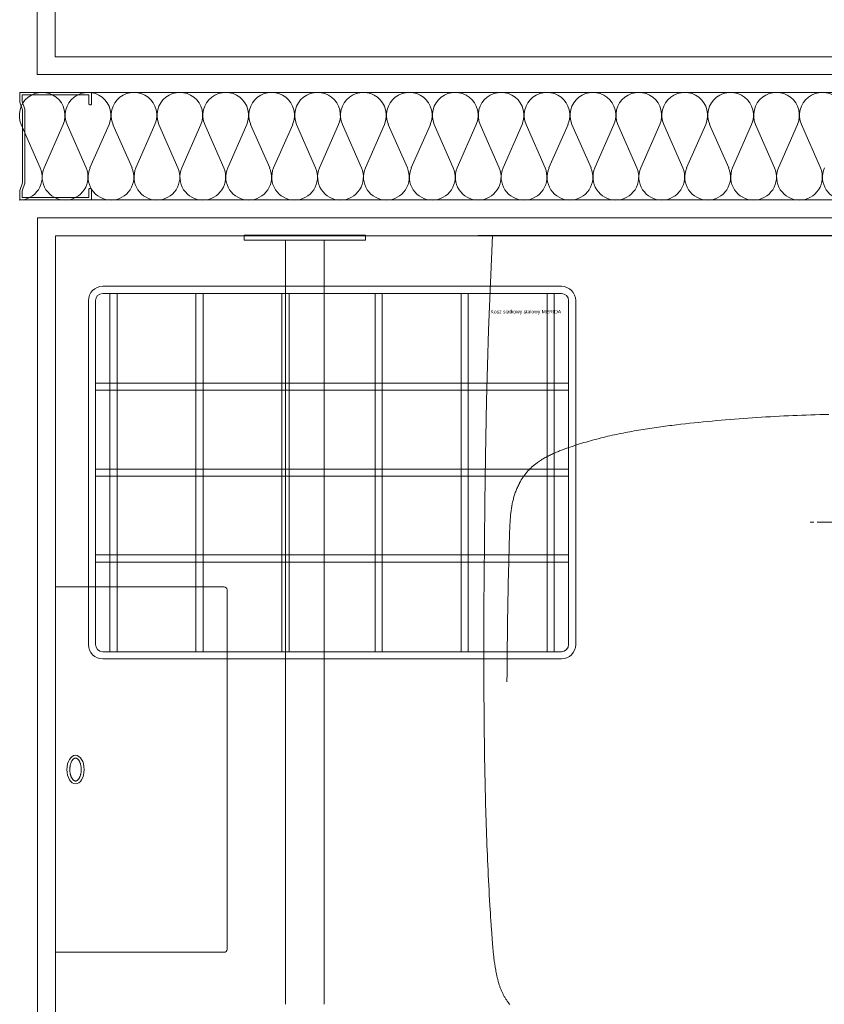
# Model space of a CAD drawing. Header units: millimetres. Extents: x 2016045 to 2079203, y -1576958 to -1542749.
# Tile 36 of 109: x 2031727 to 2032288, y -1557482 to -1556795. Entities that reach past the tile are written whole.
import ezdxf

# ---------------------------------------------------------------- set-up
doc = ezdxf.new("R2010")
doc.units = ezdxf.units.MM
doc.header["$MEASUREMENT"] = 0
doc.linetypes.add('CENTER', pattern=[20, 12.5, -2.5, 2.5, -2.5])
for name, color, linetype, lineweight in [('Budowlane - Sciany Wew_Nr_pióra__251', 94, 'Continuous', 20), ('Konstrukcja - scian dzialowych_Nr_pióra__7', 7, 'Continuous', 13), ('Wymiarowanie_Nr_pióra__1', 7, 'Continuous', 0), ('Wyposazenie Wew - Urzadzenia Sanitarne_Nr_pióra__6', 8, 'Continuous', 0), ('Ściany_Nr_pióra__51', 5, 'Continuous', 13)]:
    doc.layers.add(name, color=color, linetype=linetype, lineweight=lineweight)
for name, color, linetype, lineweight, true_color in [('Linie PT_Nr_pióra__13', 7, 'Continuous', 5, 0xb6b6b6), ('Wymiarowanie_Nr_pióra__3', 7, 'Continuous', 35, 0x008200), ('Wyposazenie Wew - Meble 3D_Nr_pióra__12', 7, 'Continuous', 5, 0x9f9f9f), ('Wyposazenie Wew - Urzadzenia Sanitarne_Nr_pióra__12', 7, 'Continuous', 5, 0x9f9f9f)]:
    doc.layers.add(name, color=color, linetype=linetype, lineweight=lineweight, true_color=true_color)
doc.layers.add('Wymiarowanie', color=7, linetype='Continuous')
doc.styles.add('GENERATED_STYLE_1', font='arial.ttf')
doc.dimstyles.new('GENERATED_STYLE__3', dxfattribs={"dimtxt": 125, "dimasz": 114, "dimexe": 0.18, "dimexo": 0, "dimgap": 0.09, "dimtad": 1, "dimdec": 0, "dimlfac": 0.1, "dimzin": 0, "dimdsep": 46, "dimtxsty": 'GENERATED_STYLE_1', "dimblk": 'ARROWHEAD_2', "dimblk1": 'ARROWHEAD_2', "dimblk2": 'ARROWHEAD_2', "dimcen": 0.09, "dimclrd": 7, "dimclre": 7, "dimclrt": 7, "dimadec": 4, "dimazin": 0, "dimtfac": 1, "dimtdec": 4, "dimtmove": 0, "dimatfit": 3, "dimfxl": 0, "dimtolj": 1, "dimtzin": 0, "dimarcsym": 0})

# ---------------------------------------------------------------- blocks, each defined once
blk = doc.blocks.new('Izolacja cieplna 18_17')
at = {"layer": 'Linie PT_Nr_pióra__13', "linetype": 'Continuous'}
for p, q in [((3731.62, 22.35), (3744.94, 52.65)), ((3747.63, 52.65), (3760.95, 22.35)), ((3763.64, 22.35), (3776.96, 52.65)), ((3779.65, 52.65), (3792.97, 22.35)), ((3795.66, 22.35), (3808.98, 52.65)), ((3811.67, 52.65), (3824.99, 22.35)), ((3827.67, 22.35), (3840.99, 52.65)), ((3843.68, 52.65), (3857, 22.35)), ((3859.69, 22.35), (3873.01, 52.65)), ((3875.7, 52.65), (3889.02, 22.35)), ((3891.71, 22.35), (3905.03, 52.65)), ((3907.72, 52.65), (3921.04, 22.35)), ((3923.73, 22.35), (3937.05, 52.65)), ((3939.74, 52.65), (3953.06, 22.35)), ((3955.75, 22.35), (3969.07, 52.65)), ((3971.76, 52.65), (3985.08, 22.35)), ((3987.77, 22.35), (4001.09, 52.65)), ((4003.78, 52.65), (4017.1, 22.35)), ((4019.79, 22.35), (4033.11, 52.65)), ((4035.8, 52.65), (4049.12, 22.35)), ((4051.81, 22.35), (4065.13, 52.65)), ((4067.82, 52.65), (4081.14, 22.35)), ((4083.83, 22.35), (4097.15, 52.65)), ((4099.84, 52.65), (4113.16, 22.35)), ((4115.85, 22.35), (4129.17, 52.65)), ((4131.86, 52.65), (4145.18, 22.35)), ((4147.87, 22.35), (4161.19, 52.65)), ((4163.88, 52.65), (4177.2, 22.35)), ((4179.89, 22.35), (4193.21, 52.65)), ((4195.9, 52.65), (4209.22, 22.35)), ((4211.91, 22.35), (4225.23, 52.65)), ((4227.92, 52.65), (4241.24, 22.35)), ((4243.93, 22.35), (4257.25, 52.65)), ((4259.94, 52.65), (4273.26, 22.35)), ((4275.95, 22.35), (4289.27, 52.65))]:
    blk.add_line(p, q, dxfattribs=at)
for centre, start_param, end_param in [((3730.27, 59.05), 4.299595, 8.266775), ((3762.29, 59.05), 4.299595, 8.266775), ((3794.31, 59.05), 4.299595, 8.266775), ((3826.33, 59.05), 4.299595, 8.266775), ((3858.35, 59.05), 4.299595, 8.266775), ((3890.37, 59.05), 4.299595, 8.266775), ((3922.39, 59.05), 4.299595, 8.266775), ((3954.41, 59.05), 4.299595, 8.266775), ((3986.43, 59.05), 4.299595, 8.266775), ((4018.45, 59.05), 4.299595, 8.266775), ((4050.47, 59.05), 4.299595, 8.266775), ((4082.49, 59.05), 4.299595, 8.266775), ((4114.51, 59.05), 4.299595, 8.266775), ((4146.53, 59.05), 4.299595, 8.266775), ((4178.54, 59.05), 4.299595, 8.266775), ((4210.56, 59.05), 4.299595, 8.266775), ((4242.58, 59.05), 4.299595, 8.266775), ((4274.6, 59.05), 4.299595, 8.266775), ((3714.26, 15.95), 3.141593, 5.125182), ((3746.28, 15.95), 1.158003, 3.141593), ((3746.28, 15.95), 3.141593, 5.125182), ((3778.3, 15.95), 1.158003, 3.141593), ((3778.3, 15.95), 3.141593, 5.125182), ((3810.32, 15.95), 1.158003, 3.141593), ((3810.32, 15.95), 3.141593, 5.125182), ((3842.34, 15.95), 1.158003, 3.141593), ((3842.34, 15.95), 3.141593, 5.125182), ((3874.36, 15.95), 1.158003, 3.141593), ((3874.36, 15.95), 3.141593, 5.125182), ((3906.38, 15.95), 1.158003, 3.141593), ((3906.38, 15.95), 3.141593, 5.125182), ((3938.4, 15.95), 1.158003, 3.141593), ((3938.4, 15.95), 3.141593, 5.125182), ((3970.42, 15.95), 1.158003, 3.141593), ((3970.42, 15.95), 3.141593, 5.125182), ((4002.44, 15.95), 1.158003, 3.141593), ((4002.44, 15.95), 3.141593, 5.125182), ((4034.46, 15.95), 1.158003, 3.141593), ((4034.46, 15.95), 3.141593, 5.125182), ((4066.48, 15.95), 1.158003, 3.141593), ((4066.48, 15.95), 3.141593, 5.125182), ((4098.5, 15.95), 1.158003, 3.141593), ((4098.5, 15.95), 3.141593, 5.125182), ((4130.51, 15.95), 1.158003, 3.141593), ((4130.52, 15.95), 3.141593, 5.125182), ((4162.53, 15.95), 1.158003, 3.141593), ((4162.54, 15.95), 3.141593, 5.125182), ((4194.55, 15.95), 1.158003, 3.141593), ((4194.55, 15.95), 3.141593, 5.125182), ((4226.57, 15.95), 1.158003, 3.141593), ((4226.57, 15.95), 3.141593, 5.125182), ((4258.59, 15.95), 1.158003, 3.141593), ((4258.59, 15.95), 3.141593, 5.125182), ((4290.61, 15.95), 1.158003, 3.141593)]:
    blk.add_ellipse(centre, major_axis=(0, 16.01), ratio=0.996322, start_param=start_param, end_param=end_param, dxfattribs=at)
blk = doc.blocks.new('*D126', base_point=(1682719.62, -1237567.41))
at = {"layer": 'Wymiarowanie_Nr_pióra__1', "linetype": 'Continuous'}
for p, q in [((2044173.52, -1556060.94), (2043948.52, -1556060.94)), ((2044061.02, -1559800.94), (2044061.02, -1556060.94)), ((2044173.52, -1559800.94), (2043948.52, -1559800.94))]:
    blk.add_line(p, q, dxfattribs=at)
at = {"layer": 'Wymiarowanie_Nr_pióra__3', "linetype": 'Continuous'}
for p, q in [((2043986.02, -1556017.64), (2044136.02, -1556104.24)), ((2043986.02, -1559757.64), (2044136.02, -1559844.24))]:
    blk.add_line(p, q, dxfattribs=at)
at = {"layer": 'Wymiarowanie_Nr_pióra__1', "insert": (2044036.02, -1558073.23), "char_height": 125, "attachment_point": 7, "rotation": 90, "style": 'GENERATED_STYLE_1'}
blk.add_mtext('\\A1;{\\fArial|b0|i0|c238|p38;374}', dxfattribs=at)
blk = doc.blocks.new('ARROWHEAD_2')
at = {"color": 0, "linetype": 'Continuous', "lineweight": 0}
for p, q in [((-0.3781, -0.655), (0.3781, 0.655)), ((0, 0), (-1, 0))]:
    blk.add_line(p, q, dxfattribs=at)
blk = doc.blocks.new('*D143', base_point=(1682719.62, -1237567.41))
at = {"layer": 'Wymiarowanie_Nr_pióra__1', "linetype": 'Continuous'}
for p, q in [((2021278.91, -1556060.94), (2021053.91, -1556060.94)), ((2021166.41, -1559800.94), (2021166.41, -1556060.94)), ((2021278.91, -1559800.94), (2021053.91, -1559800.94))]:
    blk.add_line(p, q, dxfattribs=at)
at = {"layer": 'Wymiarowanie_Nr_pióra__3', "linetype": 'Continuous'}
for p, q in [((2021091.41, -1556017.64), (2021241.41, -1556104.24)), ((2021091.41, -1559757.64), (2021241.41, -1559844.24))]:
    blk.add_line(p, q, dxfattribs=at)
at = {"layer": 'Wymiarowanie_Nr_pióra__1', "insert": (2021141.41, -1558073.23), "char_height": 125, "attachment_point": 7, "rotation": 90, "style": 'GENERATED_STYLE_1'}
blk.add_mtext('\\A1;{\\fArial|b0|i0|c238|p38;374}', dxfattribs=at)

msp = doc.modelspace()

# ---------------------------------------------------------------- linework, layer by layer
at = {"layer": 'Budowlane - Sciany Wew_Nr_pióra__251', "linetype": 'Continuous'}
for p, q in [((2031738.87, -1553908.44), (2031738.87, -1556833.42)), ((2035953.89, -1556833.42), (2031738.87, -1556833.42)), ((2035966.39, -1556845.92), (2031726.72, -1556845.92)), ((2031726.72, -1556920.92), (2033976.4, -1556920.91)), ((2031739.22, -1556933.42), (2033963.9, -1556933.41)), ((2031739.22, -1556933.42), (2031739.22, -1559108.41))]:
    msp.add_line(p, q, dxfattribs=at)
at = {"layer": 'Konstrukcja - scian dzialowych_Nr_pióra__7', "linetype": 'Continuous'}
for p, q in [((2031726.74, -1556852.59), (2031726.74, -1556845.92)), ((2031726.74, -1556845.92), (2031776.74, -1556845.92)), ((2031775.08, -1556847.59), (2031728.41, -1556847.59)), ((2031728.41, -1556847.59), (2031728.41, -1556852.29)), ((2031775.08, -1556853.42), (2031775.08, -1556847.59)), ((2031776.74, -1556845.92), (2031776.74, -1556853.42)), ((2031728.74, -1556857.92), (2031726.74, -1556852.59)), ((2031728.41, -1556852.29), (2031730.41, -1556857.62)), ((2031728.74, -1556908.92), (2031728.74, -1556857.92)), ((2031730.41, -1556857.62), (2031730.41, -1556909.22)), ((2031775.07, -1556854.12), (2031775.08, -1556853.42)), ((2031775.56, -1556854.62), (2031775.07, -1556854.12)), ((2031776.26, -1556854.62), (2031775.56, -1556854.62)), ((2031776.75, -1556854.12), (2031776.26, -1556854.62)), ((2031776.74, -1556853.42), (2031776.75, -1556854.12)), ((2031726.74, -1556914.25), (2031728.74, -1556908.92)), ((2031730.41, -1556909.22), (2031728.41, -1556914.56)), ((2031775.08, -1556913.42), (2031775.54, -1556912.84)), ((2031775.08, -1556919.25), (2031775.08, -1556913.42)), ((2031775.54, -1556912.84), (2031776.28, -1556912.84)), ((2031776.28, -1556912.84), (2031776.74, -1556913.42)), ((2031776.74, -1556913.42), (2031776.74, -1556920.92)), ((2031726.74, -1556920.92), (2031726.74, -1556914.25)), ((2031728.41, -1556914.56), (2031728.41, -1556919.25)), ((2031728.41, -1556919.25), (2031775.08, -1556919.25)), ((2031776.74, -1556920.92), (2031726.74, -1556920.92))]:
    msp.add_line(p, q, dxfattribs=at)
at = {"layer": 'Wyposazenie Wew - Meble 3D_Nr_pióra__12', "linetype": 'Continuous'}
for p, q in [((2031883.43, -1556945.59), (2031967.94, -1556945.59)), ((2031883.43, -1556948.97), (2031883.43, -1556945.59)), ((2031967.94, -1556948.97), (2031967.94, -1556945.59)), ((2031883.43, -1556948.97), (2031967.94, -1556948.97)), ((2031912.16, -1556948.97), (2031912.16, -1557482.24)), ((2031939.2, -1556948.97), (2031939.2, -1557482.24))]:
    msp.add_line(p, q, dxfattribs=at)
at = {"layer": 'Wyposazenie Wew - Urzadzenia Sanitarne_Nr_pióra__12', "linetype": 'Continuous'}
for p, q in [((2032056.69, -1556945.8), (2032053.83, -1557011.87)), ((2032104.65, -1556981.17), (2031784.65, -1556981.17)), ((2032104.65, -1556986.17), (2031784.65, -1556986.17)), ((2031789.65, -1557236.17), (2031789.65, -1556986.17)), ((2031794.65, -1556986.17), (2031794.65, -1557236.17)), ((2031849.65, -1557236.17), (2031849.65, -1556986.17)), ((2031854.65, -1556986.17), (2031854.65, -1557236.17)), ((2031909.65, -1557236.17), (2031909.65, -1556986.17)), ((2031914.65, -1556986.17), (2031914.65, -1557236.17)), ((2031974.65, -1556986.17), (2031974.65, -1557236.17)), ((2031979.65, -1557236.17), (2031979.65, -1556986.17)), ((2032034.65, -1556986.17), (2032034.65, -1557236.17)), ((2032039.65, -1557236.17), (2032039.65, -1556986.17)), ((2032094.65, -1556986.17), (2032094.65, -1557236.17)), ((2032099.65, -1557236.17), (2032099.65, -1556986.17)), ((2031774.65, -1557231.17), (2031774.65, -1556991.17)), ((2031779.65, -1556991.17), (2031779.65, -1557231.17)), ((2032109.65, -1557231.17), (2032109.65, -1556991.17)), ((2032114.65, -1557231.17), (2032114.65, -1556991.17)), ((2032053.83, -1557011.87), (2032052.4, -1557061.09)), ((2032109.65, -1557048.67), (2031779.65, -1557048.67)), ((2031779.65, -1557053.67), (2032109.65, -1557053.67)), ((2032052.4, -1557061.09), (2032051.63, -1557100.03)), ((2032266.1, -1557071.38), (2032262.97, -1557071.52)), ((2032269.23, -1557071.25), (2032266.1, -1557071.38)), ((2032272.36, -1557071.13), (2032269.23, -1557071.25)), ((2032275.5, -1557071.01), (2032272.36, -1557071.13)), ((2032278.63, -1557070.91), (2032275.5, -1557071.01)), ((2032281.76, -1557070.81), (2032278.63, -1557070.91)), ((2032284.89, -1557070.71), (2032281.76, -1557070.81)), ((2032288.03, -1557070.63), (2032284.89, -1557070.71)), ((2032291.16, -1557070.55), (2032288.03, -1557070.63)), ((2032181.78, -1557078.21), (2032180.23, -1557078.41)), ((2032184.9, -1557077.83), (2032181.78, -1557078.21)), ((2032188.01, -1557077.47), (2032184.9, -1557077.83)), ((2032191.12, -1557077.11), (2032188.01, -1557077.47)), ((2032194.24, -1557076.76), (2032191.12, -1557077.11)), ((2032197.35, -1557076.43), (2032194.24, -1557076.76)), ((2032200.47, -1557076.1), (2032197.35, -1557076.43)), ((2032203.59, -1557075.78), (2032200.47, -1557076.1)), ((2032206.71, -1557075.48), (2032203.59, -1557075.78)), ((2032209.82, -1557075.18), (2032206.71, -1557075.48)), ((2032212.95, -1557074.89), (2032209.82, -1557075.18)), ((2032216.07, -1557074.61), (2032212.95, -1557074.89)), ((2032219.19, -1557074.35), (2032216.07, -1557074.61)), ((2032222.31, -1557074.09), (2032219.19, -1557074.35)), ((2032225.44, -1557073.84), (2032222.31, -1557074.09)), ((2032228.56, -1557073.6), (2032225.44, -1557073.84)), ((2032231.69, -1557073.37), (2032228.56, -1557073.6)), ((2032234.81, -1557073.14), (2032231.69, -1557073.37)), ((2032237.94, -1557072.93), (2032234.81, -1557073.14)), ((2032241.07, -1557072.72), (2032237.94, -1557072.93)), ((2032244.19, -1557072.53), (2032241.07, -1557072.72)), ((2032247.32, -1557072.34), (2032244.19, -1557072.53)), ((2032250.45, -1557072.16), (2032247.32, -1557072.34)), ((2032253.58, -1557071.99), (2032250.45, -1557072.16)), ((2032256.71, -1557071.83), (2032253.58, -1557071.99)), ((2032259.84, -1557071.67), (2032256.71, -1557071.83)), ((2032262.97, -1557071.52), (2032259.84, -1557071.67)), ((2032140.07, -1557085.16), (2032138.54, -1557085.51)), ((2032141.6, -1557084.82), (2032140.07, -1557085.16)), ((2032143.13, -1557084.49), (2032141.6, -1557084.82)), ((2032144.66, -1557084.17), (2032143.13, -1557084.49)), ((2032146.2, -1557083.86), (2032144.66, -1557084.17)), ((2032147.73, -1557083.55), (2032146.2, -1557083.86)), ((2032149.27, -1557083.24), (2032147.73, -1557083.55)), ((2032150.81, -1557082.95), (2032149.27, -1557083.24)), ((2032152.35, -1557082.66), (2032150.81, -1557082.95)), ((2032153.89, -1557082.38), (2032152.35, -1557082.66)), ((2032155.43, -1557082.1), (2032153.89, -1557082.38)), ((2032156.98, -1557081.83), (2032155.43, -1557082.1)), ((2032158.52, -1557081.57), (2032156.98, -1557081.83)), ((2032160.07, -1557081.31), (2032158.52, -1557081.57)), ((2032161.61, -1557081.06), (2032160.07, -1557081.31)), ((2032163.16, -1557080.81), (2032161.61, -1557081.06)), ((2032164.71, -1557080.57), (2032163.16, -1557080.81)), ((2032166.26, -1557080.33), (2032164.71, -1557080.57)), ((2032167.81, -1557080.1), (2032166.26, -1557080.33)), ((2032169.36, -1557079.88), (2032167.81, -1557080.1)), ((2032170.91, -1557079.65), (2032169.36, -1557079.88)), ((2032172.46, -1557079.44), (2032170.91, -1557079.65)), ((2032174.01, -1557079.22), (2032172.46, -1557079.44)), ((2032175.57, -1557079.01), (2032174.01, -1557079.22)), ((2032177.12, -1557078.81), (2032175.57, -1557079.01)), ((2032178.68, -1557078.6), (2032177.12, -1557078.81)), ((2032180.23, -1557078.41), (2032178.68, -1557078.6)), ((2032115.86, -1557091.65), (2032114.37, -1557092.13)), ((2032117.35, -1557091.18), (2032115.86, -1557091.65)), ((2032118.85, -1557090.72), (2032117.35, -1557091.18)), ((2032120.35, -1557090.27), (2032118.85, -1557090.72)), ((2032121.85, -1557089.83), (2032120.35, -1557090.27)), ((2032123.36, -1557089.39), (2032121.85, -1557089.83)), ((2032124.87, -1557088.97), (2032123.36, -1557089.39)), ((2032126.38, -1557088.55), (2032124.87, -1557088.97)), ((2032127.89, -1557088.14), (2032126.38, -1557088.55)), ((2032129.41, -1557087.74), (2032127.89, -1557088.14)), ((2032130.92, -1557087.35), (2032129.41, -1557087.74)), ((2032132.44, -1557086.96), (2032130.92, -1557087.35)), ((2032133.96, -1557086.59), (2032132.44, -1557086.96)), ((2032135.49, -1557086.22), (2032133.96, -1557086.59)), ((2032137.01, -1557085.86), (2032135.49, -1557086.22)), ((2032138.54, -1557085.51), (2032137.01, -1557085.86)), ((2032096.84, -1557098.9), (2032096.14, -1557099.25)), ((2032097.54, -1557098.56), (2032096.84, -1557098.9)), ((2032098.25, -1557098.23), (2032097.54, -1557098.56)), ((2032098.97, -1557097.91), (2032098.25, -1557098.23)), ((2032099.68, -1557097.59), (2032098.97, -1557097.91)), ((2032100.4, -1557097.27), (2032099.68, -1557097.59)), ((2032101.12, -1557096.96), (2032100.4, -1557097.27)), ((2032101.84, -1557096.66), (2032101.12, -1557096.96)), ((2032102.57, -1557096.37), (2032101.84, -1557096.66)), ((2032103.3, -1557096.07), (2032102.57, -1557096.37)), ((2032104.03, -1557095.79), (2032103.3, -1557096.07)), ((2032104.76, -1557095.5), (2032104.03, -1557095.79)), ((2032105.49, -1557095.23), (2032104.76, -1557095.5)), ((2032106.22, -1557094.95), (2032105.49, -1557095.23)), ((2032106.96, -1557094.68), (2032106.22, -1557094.95)), ((2032107.69, -1557094.41), (2032106.96, -1557094.68)), ((2032108.43, -1557094.15), (2032107.69, -1557094.41)), ((2032109.91, -1557093.63), (2032108.43, -1557094.15)), ((2032111.39, -1557093.12), (2032109.91, -1557093.63)), ((2032112.88, -1557092.62), (2032111.39, -1557093.12)), ((2032114.37, -1557092.13), (2032112.88, -1557092.62)), ((2032051.63, -1557100.03), (2032051.18, -1557132.28)), ((2032085.87, -1557105.7), (2032085.56, -1557105.95)), ((2032086.17, -1557105.45), (2032085.87, -1557105.7)), ((2032086.48, -1557105.21), (2032086.17, -1557105.45)), ((2032086.79, -1557104.97), (2032086.48, -1557105.21)), ((2032087.1, -1557104.74), (2032086.79, -1557104.97)), ((2032087.42, -1557104.5), (2032087.1, -1557104.74)), ((2032088.05, -1557104.04), (2032087.42, -1557104.5)), ((2032088.7, -1557103.59), (2032088.05, -1557104.04)), ((2032089.34, -1557103.15), (2032088.7, -1557103.59)), ((2032090, -1557102.72), (2032089.34, -1557103.15)), ((2032090.66, -1557102.3), (2032090, -1557102.72)), ((2032091.33, -1557101.89), (2032090.66, -1557102.3)), ((2032092, -1557101.49), (2032091.33, -1557101.89)), ((2032092.68, -1557101.09), (2032092, -1557101.49)), ((2032093.36, -1557100.71), (2032092.68, -1557101.09)), ((2032094.05, -1557100.33), (2032093.36, -1557100.71)), ((2032094.74, -1557099.96), (2032094.05, -1557100.33)), ((2032095.44, -1557099.6), (2032094.74, -1557099.96)), ((2032096.14, -1557099.25), (2032095.44, -1557099.6)), ((2032109.65, -1557108.67), (2031779.65, -1557108.67)), ((2032079.05, -1557112.71), (2032078.82, -1557113.02)), ((2032079.29, -1557112.39), (2032079.05, -1557112.71)), ((2032079.53, -1557112.08), (2032079.29, -1557112.39)), ((2032079.77, -1557111.78), (2032079.53, -1557112.08)), ((2032080.02, -1557111.47), (2032079.77, -1557111.78)), ((2032080.27, -1557111.17), (2032080.02, -1557111.47)), ((2032080.52, -1557110.87), (2032080.27, -1557111.17)), ((2032080.78, -1557110.57), (2032080.52, -1557110.87)), ((2032081.04, -1557110.28), (2032080.78, -1557110.57)), ((2032081.3, -1557109.99), (2032081.04, -1557110.28)), ((2032081.56, -1557109.7), (2032081.3, -1557109.99)), ((2032081.83, -1557109.41), (2032081.56, -1557109.7)), ((2032082.1, -1557109.13), (2032081.83, -1557109.41)), ((2032082.38, -1557108.85), (2032082.1, -1557109.13)), ((2032082.65, -1557108.57), (2032082.38, -1557108.85)), ((2032082.93, -1557108.3), (2032082.65, -1557108.57)), ((2032083.21, -1557108.02), (2032082.93, -1557108.3)), ((2032083.5, -1557107.75), (2032083.21, -1557108.02)), ((2032083.79, -1557107.49), (2032083.5, -1557107.75)), ((2032084.08, -1557107.22), (2032083.79, -1557107.49)), ((2032084.37, -1557106.96), (2032084.08, -1557107.22)), ((2032084.66, -1557106.7), (2032084.37, -1557106.96)), ((2032084.96, -1557106.45), (2032084.66, -1557106.7)), ((2032085.26, -1557106.2), (2032084.96, -1557106.45)), ((2032085.56, -1557105.95), (2032085.26, -1557106.2)), ((2031779.65, -1557113.67), (2032109.65, -1557113.67)), ((2032074.96, -1557119.38), (2032074.61, -1557120.08)), ((2032075.31, -1557118.68), (2032074.96, -1557119.38)), ((2032075.5, -1557118.33), (2032075.31, -1557118.68)), ((2032075.68, -1557117.99), (2032075.5, -1557118.33)), ((2032075.87, -1557117.64), (2032075.68, -1557117.99)), ((2032076.06, -1557117.3), (2032075.87, -1557117.64)), ((2032076.26, -1557116.96), (2032076.06, -1557117.3)), ((2032076.45, -1557116.62), (2032076.26, -1557116.96)), ((2032076.65, -1557116.28), (2032076.45, -1557116.62)), ((2032076.86, -1557115.95), (2032076.65, -1557116.28)), ((2032077.06, -1557115.62), (2032076.86, -1557115.95)), ((2032077.27, -1557115.28), (2032077.06, -1557115.62)), ((2032077.48, -1557114.95), (2032077.27, -1557115.28)), ((2032077.7, -1557114.63), (2032077.48, -1557114.95)), ((2032077.92, -1557114.3), (2032077.7, -1557114.63)), ((2032078.14, -1557113.98), (2032077.92, -1557114.3)), ((2032078.36, -1557113.66), (2032078.14, -1557113.98)), ((2032078.59, -1557113.34), (2032078.36, -1557113.66)), ((2032078.82, -1557113.02), (2032078.59, -1557113.34)), ((2032072.24, -1557125.88), (2032072, -1557126.62)), ((2032072.5, -1557125.14), (2032072.24, -1557125.88)), ((2032072.77, -1557124.4), (2032072.5, -1557125.14)), ((2032073.05, -1557123.67), (2032072.77, -1557124.4)), ((2032073.34, -1557122.94), (2032073.05, -1557123.67)), ((2032073.64, -1557122.22), (2032073.34, -1557122.94)), ((2032073.95, -1557121.5), (2032073.64, -1557122.22)), ((2032074.28, -1557120.79), (2032073.95, -1557121.5)), ((2032074.61, -1557120.08), (2032074.28, -1557120.79)), ((2032051.18, -1557132.28), (2032050.9, -1557159.84)), ((2032070.41, -1557132.69), (2032070.25, -1557133.45)), ((2032070.57, -1557131.92), (2032070.41, -1557132.69)), ((2032070.74, -1557131.16), (2032070.57, -1557131.92)), ((2032070.93, -1557130.39), (2032070.74, -1557131.16)), ((2032071.12, -1557129.63), (2032070.93, -1557130.39)), ((2032071.32, -1557128.88), (2032071.12, -1557129.63)), ((2032071.54, -1557128.12), (2032071.32, -1557128.88)), ((2032071.76, -1557127.37), (2032071.54, -1557128.12)), ((2032072, -1557126.62), (2032071.76, -1557127.37)), ((2032069.32, -1557139.65), (2032069.24, -1557140.43)), ((2032069.41, -1557138.88), (2032069.32, -1557139.65)), ((2032069.51, -1557138.1), (2032069.41, -1557138.88)), ((2032069.61, -1557137.32), (2032069.51, -1557138.1)), ((2032069.72, -1557136.54), (2032069.61, -1557137.32)), ((2032069.84, -1557135.77), (2032069.72, -1557136.54)), ((2032069.97, -1557135), (2032069.84, -1557135.77)), ((2032070.11, -1557134.23), (2032069.97, -1557135)), ((2032070.25, -1557133.45), (2032070.11, -1557134.23)), ((2032068.82, -1557145.9), (2032068.74, -1557147.47)), ((2032068.87, -1557145.12), (2032068.82, -1557145.9)), ((2032068.92, -1557144.34), (2032068.87, -1557145.12)), ((2032068.97, -1557143.56), (2032068.92, -1557144.34)), ((2032069.03, -1557142.78), (2032068.97, -1557143.56)), ((2032069.1, -1557141.99), (2032069.03, -1557142.78)), ((2032069.17, -1557141.21), (2032069.1, -1557141.99)), ((2032069.24, -1557140.43), (2032069.17, -1557141.21)), ((2032068.49, -1557153.73), (2032068.39, -1557156.86)), ((2032068.55, -1557152.16), (2032068.49, -1557153.73)), ((2032068.61, -1557150.6), (2032068.55, -1557152.16)), ((2032068.67, -1557149.03), (2032068.61, -1557150.6)), ((2032068.74, -1557147.47), (2032068.67, -1557149.03)), ((2032050.9, -1557159.84), (2032050.73, -1557183.94)), ((2032068.29, -1557159.99), (2032068.2, -1557163.13)), ((2032068.39, -1557156.86), (2032068.29, -1557159.99)), ((2032068.11, -1557166.26), (2032068.02, -1557169.39)), ((2032068.2, -1557163.13), (2032068.11, -1557166.26)), ((2032109.65, -1557168.67), (2031779.65, -1557168.67)), ((2031779.65, -1557173.67), (2032109.65, -1557173.67)), ((2032067.94, -1557172.53), (2032067.86, -1557175.66)), ((2032068.02, -1557169.39), (2032067.94, -1557172.53)), ((2032067.79, -1557178.79), (2032067.72, -1557181.92)), ((2032067.86, -1557175.66), (2032067.79, -1557178.79)), ((2032050.73, -1557183.94), (2032050.62, -1557205.36)), ((2032067.58, -1557188.19), (2032067.46, -1557194.46)), ((2032067.72, -1557181.92), (2032067.58, -1557188.19)), ((2031869.39, -1557190.92), (2031751.39, -1557190.92)), ((2031871.39, -1557443.92), (2031871.39, -1557192.92)), ((2032067.46, -1557194.46), (2032067.35, -1557200.72)), ((2032067.35, -1557200.72), (2032067.24, -1557206.99)), ((2032050.62, -1557205.36), (2032050.55, -1557224.67)), ((2032067.24, -1557206.99), (2032067.15, -1557213.26)), ((2032067.15, -1557213.26), (2032067.06, -1557219.52)), ((2032067.06, -1557219.52), (2032066.98, -1557225.79)), ((2032050.55, -1557224.67), (2032050.54, -1557234.94)), ((2032066.98, -1557225.79), (2032066.91, -1557232.06)), ((2031784.65, -1557236.17), (2032104.65, -1557236.17)), ((2032050.54, -1557234.94), (2032050.54, -1557238.43)), ((2032066.91, -1557232.06), (2032066.84, -1557238.33)), ((2031784.65, -1557241.17), (2032104.65, -1557241.17)), ((2032050.54, -1557238.43), (2032050.54, -1557241.93)), ((2032050.54, -1557241.93), (2032050.55, -1557245.42)), ((2032066.84, -1557238.33), (2032066.77, -1557244.59)), ((2032050.55, -1557245.42), (2032050.55, -1557248.91)), ((2032050.55, -1557248.91), (2032050.56, -1557252.4)), ((2032066.77, -1557244.59), (2032066.71, -1557250.86)), ((2032050.56, -1557252.4), (2032050.57, -1557255.9)), ((2032050.57, -1557255.9), (2032050.58, -1557259.39)), ((2032066.71, -1557250.86), (2032066.66, -1557257.13)), ((2032050.58, -1557259.39), (2032050.6, -1557262.88)), ((2032050.6, -1557262.88), (2032050.61, -1557266.38))]:
    msp.add_line(p, q, dxfattribs=at)
at = {"layer": 'Wyposazenie Wew - Urzadzenia Sanitarne_Nr_pióra__12', "linetype": 'CENTER'}
msp.add_line((2032375.66, -1557145.75), (2032275.72, -1557145.75), dxfattribs=at)
at = {"layer": 'Wyposazenie Wew - Urzadzenia Sanitarne_Nr_pióra__12', "linetype": 'Continuous'}
for centre, radius, start, end in [((2031784.65, -1556991.17), 10, 90, 180), ((2032104.65, -1556991.17), 10, 0, 90), ((2031784.65, -1556991.17), 5, 90, 180), ((2032104.65, -1556991.17), 5, 0, 90), ((2031869.39, -1557192.92), 2, 0, 90), ((2031784.65, -1557231.17), 10, 180, 270), ((2031784.65, -1557231.17), 5, 180, 270), ((2032104.65, -1557231.17), 5, 270, 0), ((2032104.65, -1557231.17), 10, 270, 0)]:
    msp.add_arc(centre, radius, start, end, dxfattribs=at)
msp.add_ellipse((2031765.69, -1557318.42), major_axis=(0, 10), ratio=0.6, dxfattribs=at)
at = {"layer": 'Wyposazenie Wew - Urzadzenia Sanitarne_Nr_pióra__6', "linetype": 'Continuous'}
for p, q in [((2032046.69, -1556945.77), (2032584.68, -1556945.74)), ((2032050.61, -1557266.38), (2032050.63, -1557269.87)), ((2032050.63, -1557269.87), (2032050.66, -1557273.36)), ((2032050.66, -1557273.36), (2032050.68, -1557276.86)), ((2032050.68, -1557276.86), (2032050.71, -1557280.35)), ((2032050.71, -1557280.35), (2032050.74, -1557283.84)), ((2032050.74, -1557283.84), (2032050.77, -1557287.33)), ((2032050.77, -1557287.33), (2032050.81, -1557290.83)), ((2032050.81, -1557290.83), (2032050.85, -1557294.32)), ((2032050.85, -1557294.32), (2032050.9, -1557297.81)), ((2032050.9, -1557297.81), (2032050.94, -1557301.3)), ((2032050.94, -1557301.3), (2032050.99, -1557304.8)), ((2032050.99, -1557304.8), (2032051.05, -1557308.29)), ((2031763.32, -1557312.13), (2031763.48, -1557311.9)), ((2031763.48, -1557311.9), (2031763.64, -1557311.69)), ((2031763.64, -1557311.69), (2031763.81, -1557311.49)), ((2031763.81, -1557311.49), (2031763.97, -1557311.31)), ((2031763.97, -1557311.31), (2031764.13, -1557311.15)), ((2031764.13, -1557311.15), (2031764.29, -1557311.01)), ((2031764.29, -1557311.01), (2031764.45, -1557310.89)), ((2031764.45, -1557310.89), (2031764.61, -1557310.78)), ((2031764.61, -1557310.78), (2031764.76, -1557310.69)), ((2031764.76, -1557310.69), (2031764.91, -1557310.61)), ((2031764.91, -1557310.61), (2031765.05, -1557310.55)), ((2031765.05, -1557310.55), (2031765.18, -1557310.5)), ((2031765.18, -1557310.5), (2031765.32, -1557310.47)), ((2031765.32, -1557310.47), (2031765.44, -1557310.44)), ((2031765.44, -1557310.44), (2031765.57, -1557310.43)), ((2031765.57, -1557310.43), (2031765.69, -1557310.42)), ((2031765.69, -1557310.42), (2031765.82, -1557310.43)), ((2031765.82, -1557310.43), (2031765.94, -1557310.44)), ((2031765.94, -1557310.44), (2031766.07, -1557310.47)), ((2031766.07, -1557310.47), (2031766.2, -1557310.5)), ((2031766.2, -1557310.5), (2031766.34, -1557310.55)), ((2031766.34, -1557310.55), (2031766.48, -1557310.61)), ((2031766.48, -1557310.61), (2031766.62, -1557310.69)), ((2031766.62, -1557310.69), (2031766.77, -1557310.78)), ((2031766.77, -1557310.78), (2031766.93, -1557310.89)), ((2031766.93, -1557310.89), (2031767.09, -1557311.01)), ((2031767.09, -1557311.01), (2031767.25, -1557311.15)), ((2031767.25, -1557311.15), (2031767.41, -1557311.31)), ((2031767.41, -1557311.31), (2031767.58, -1557311.49)), ((2031767.58, -1557311.49), (2031767.74, -1557311.69)), ((2031767.74, -1557311.69), (2031767.9, -1557311.9)), ((2031767.9, -1557311.9), (2031768.06, -1557312.13)), ((2032051.05, -1557308.29), (2032051.1, -1557311.78)), ((2032051.1, -1557311.78), (2032051.17, -1557315.27)), ((2031761.69, -1557318.42), (2031761.7, -1557318.02)), ((2031761.7, -1557318.83), (2031761.69, -1557318.42)), ((2031761.7, -1557318.02), (2031761.71, -1557317.61)), ((2031761.71, -1557319.24), (2031761.7, -1557318.83)), ((2031761.71, -1557317.61), (2031761.74, -1557317.21)), ((2031761.74, -1557317.21), (2031761.78, -1557316.81)), ((2031761.78, -1557316.81), (2031761.83, -1557316.41)), ((2031761.83, -1557316.41), (2031761.89, -1557316.02)), ((2031761.89, -1557316.02), (2031761.96, -1557315.64)), ((2031761.96, -1557315.64), (2031762.04, -1557315.26)), ((2031762.04, -1557315.26), (2031762.14, -1557314.9)), ((2031762.14, -1557314.9), (2031762.24, -1557314.54)), ((2031762.24, -1557314.54), (2031762.35, -1557314.19)), ((2031762.35, -1557314.19), (2031762.47, -1557313.86)), ((2031762.47, -1557313.86), (2031762.59, -1557313.53)), ((2031762.59, -1557313.53), (2031762.73, -1557313.22)), ((2031762.73, -1557313.22), (2031762.87, -1557312.93)), ((2031762.87, -1557312.93), (2031763.01, -1557312.65)), ((2031763.01, -1557312.65), (2031763.16, -1557312.38)), ((2031763.16, -1557312.38), (2031763.32, -1557312.13)), ((2031768.06, -1557312.13), (2031768.22, -1557312.38)), ((2031768.22, -1557312.38), (2031768.37, -1557312.65)), ((2031768.37, -1557312.65), (2031768.52, -1557312.93)), ((2031768.52, -1557312.93), (2031768.66, -1557313.22)), ((2031768.66, -1557313.22), (2031768.79, -1557313.53)), ((2031768.79, -1557313.53), (2031768.92, -1557313.86)), ((2031768.92, -1557313.86), (2031769.04, -1557314.19)), ((2031769.04, -1557314.19), (2031769.15, -1557314.54)), ((2031769.15, -1557314.54), (2031769.25, -1557314.9)), ((2031769.25, -1557314.9), (2031769.34, -1557315.26)), ((2031769.34, -1557315.26), (2031769.42, -1557315.64)), ((2031769.42, -1557315.64), (2031769.49, -1557316.02)), ((2031769.49, -1557316.02), (2031769.55, -1557316.41)), ((2031769.55, -1557316.41), (2031769.6, -1557316.81)), ((2031769.6, -1557316.81), (2031769.64, -1557317.21)), ((2031769.64, -1557317.21), (2031769.67, -1557317.61)), ((2031769.67, -1557317.61), (2031769.69, -1557318.02)), ((2031769.69, -1557318.83), (2031769.67, -1557319.24)), ((2031769.69, -1557318.02), (2031769.69, -1557318.42)), ((2031769.69, -1557318.42), (2031769.69, -1557318.83)), ((2032051.17, -1557315.27), (2032051.23, -1557318.77)), ((2032051.23, -1557318.77), (2032051.3, -1557322.26)), ((2031761.74, -1557319.64), (2031761.71, -1557319.24)), ((2031761.78, -1557320.04), (2031761.74, -1557319.64)), ((2031761.83, -1557320.43), (2031761.78, -1557320.04)), ((2031761.89, -1557320.82), (2031761.83, -1557320.43)), ((2031761.96, -1557321.21), (2031761.89, -1557320.82)), ((2031762.04, -1557321.58), (2031761.96, -1557321.21)), ((2031762.14, -1557321.95), (2031762.04, -1557321.58)), ((2031762.24, -1557322.31), (2031762.14, -1557321.95)), ((2031762.35, -1557322.66), (2031762.24, -1557322.31)), ((2031762.47, -1557322.99), (2031762.35, -1557322.66)), ((2031762.59, -1557323.31), (2031762.47, -1557322.99)), ((2031762.73, -1557323.62), (2031762.59, -1557323.31)), ((2031762.87, -1557323.92), (2031762.73, -1557323.62)), ((2031763.01, -1557324.2), (2031762.87, -1557323.92)), ((2031763.16, -1557324.47), (2031763.01, -1557324.2)), ((2031763.32, -1557324.71), (2031763.16, -1557324.47)), ((2031763.48, -1557324.95), (2031763.32, -1557324.71)), ((2031763.64, -1557325.16), (2031763.48, -1557324.95)), ((2031763.81, -1557325.36), (2031763.64, -1557325.16)), ((2031763.97, -1557325.53), (2031763.81, -1557325.36)), ((2031764.13, -1557325.69), (2031763.97, -1557325.53)), ((2031764.29, -1557325.84), (2031764.13, -1557325.69)), ((2031767.25, -1557325.69), (2031767.09, -1557325.84)), ((2031767.41, -1557325.53), (2031767.25, -1557325.69)), ((2031767.58, -1557325.36), (2031767.41, -1557325.53)), ((2031767.74, -1557325.16), (2031767.58, -1557325.36)), ((2031767.9, -1557324.95), (2031767.74, -1557325.16)), ((2031768.06, -1557324.71), (2031767.9, -1557324.95)), ((2031768.22, -1557324.47), (2031768.06, -1557324.71)), ((2031768.37, -1557324.2), (2031768.22, -1557324.47)), ((2031768.52, -1557323.92), (2031768.37, -1557324.2)), ((2031768.66, -1557323.62), (2031768.52, -1557323.92)), ((2031768.79, -1557323.31), (2031768.66, -1557323.62)), ((2031768.92, -1557322.99), (2031768.79, -1557323.31)), ((2031769.04, -1557322.66), (2031768.92, -1557322.99)), ((2031769.15, -1557322.31), (2031769.04, -1557322.66)), ((2031769.25, -1557321.95), (2031769.15, -1557322.31)), ((2031769.34, -1557321.58), (2031769.25, -1557321.95)), ((2031769.42, -1557321.21), (2031769.34, -1557321.58)), ((2031769.49, -1557320.82), (2031769.42, -1557321.21)), ((2031769.55, -1557320.43), (2031769.49, -1557320.82)), ((2031769.6, -1557320.04), (2031769.55, -1557320.43)), ((2031769.64, -1557319.64), (2031769.6, -1557320.04)), ((2031769.67, -1557319.24), (2031769.64, -1557319.64)), ((2032051.3, -1557322.26), (2032051.37, -1557325.75)), ((2031764.45, -1557325.96), (2031764.29, -1557325.84)), ((2031764.61, -1557326.07), (2031764.45, -1557325.96)), ((2031764.76, -1557326.16), (2031764.61, -1557326.07)), ((2031764.91, -1557326.23), (2031764.76, -1557326.16)), ((2031765.05, -1557326.3), (2031764.91, -1557326.23)), ((2031765.18, -1557326.34), (2031765.05, -1557326.3)), ((2031765.32, -1557326.38), (2031765.18, -1557326.34)), ((2031765.44, -1557326.4), (2031765.32, -1557326.38)), ((2031765.57, -1557326.42), (2031765.44, -1557326.4)), ((2031765.69, -1557326.42), (2031765.57, -1557326.42)), ((2031765.82, -1557326.42), (2031765.69, -1557326.42)), ((2031765.94, -1557326.4), (2031765.82, -1557326.42)), ((2031766.07, -1557326.38), (2031765.94, -1557326.4)), ((2031766.2, -1557326.34), (2031766.07, -1557326.38)), ((2031766.34, -1557326.3), (2031766.2, -1557326.34)), ((2031766.48, -1557326.23), (2031766.34, -1557326.3)), ((2031766.62, -1557326.16), (2031766.48, -1557326.23)), ((2031766.77, -1557326.07), (2031766.62, -1557326.16)), ((2031766.93, -1557325.96), (2031766.77, -1557326.07)), ((2031767.09, -1557325.84), (2031766.93, -1557325.96)), ((2032051.37, -1557325.75), (2032051.45, -1557329.24)), ((2032051.45, -1557329.24), (2032051.53, -1557332.74)), ((2032051.53, -1557332.74), (2032051.61, -1557336.23)), ((2032051.61, -1557336.23), (2032051.7, -1557339.72)), ((2032051.7, -1557339.72), (2032051.8, -1557343.21)), ((2032051.8, -1557343.21), (2032051.89, -1557346.7)), ((2032051.89, -1557346.7), (2032052, -1557350.19)), ((2032052, -1557350.19), (2032052.1, -1557353.69)), ((2032052.1, -1557353.69), (2032052.22, -1557357.18)), ((2032052.22, -1557357.18), (2032052.33, -1557360.67)), ((2032052.33, -1557360.67), (2032052.46, -1557364.16)), ((2032052.46, -1557364.16), (2032052.58, -1557367.65)), ((2032052.58, -1557367.65), (2032052.72, -1557371.14)), ((2032052.72, -1557371.14), (2032052.85, -1557374.63)), ((2032052.85, -1557374.63), (2032053, -1557378.12)), ((2032053, -1557378.12), (2032053.14, -1557381.61)), ((2032053.14, -1557381.61), (2032053.3, -1557385.1)), ((2032053.3, -1557385.1), (2032053.46, -1557388.59)), ((2032053.46, -1557388.59), (2032053.62, -1557392.08)), ((2032053.62, -1557392.08), (2032053.8, -1557395.57)), ((2032053.8, -1557395.57), (2032053.97, -1557399.06)), ((2032053.97, -1557399.06), (2032054.16, -1557402.54)), ((2032054.16, -1557402.54), (2032054.35, -1557406.03)), ((2032054.35, -1557406.03), (2032054.55, -1557409.52)), ((2032054.55, -1557409.52), (2032054.75, -1557413.01)), ((2032054.75, -1557413.01), (2032054.96, -1557416.49)), ((2032054.96, -1557416.49), (2032055.07, -1557418.24)), ((2032055.07, -1557418.24), (2032055.18, -1557419.98)), ((2032055.18, -1557419.98), (2032055.29, -1557421.72)), ((2032055.29, -1557421.72), (2032055.4, -1557423.46)), ((2032055.4, -1557423.46), (2032055.64, -1557426.95)), ((2032055.64, -1557426.95), (2032055.87, -1557430.43)), ((2032055.87, -1557430.43), (2032056, -1557432.18)), ((2032056, -1557432.18), (2032056.12, -1557433.92)), ((2032056.12, -1557433.92), (2032056.25, -1557435.66)), ((2032056.25, -1557435.66), (2032056.38, -1557437.4)), ((2032056.38, -1557437.4), (2032056.51, -1557439.14)), ((2032056.51, -1557439.14), (2032056.58, -1557440.01)), ((2032056.58, -1557440.01), (2032056.65, -1557440.88)), ((2032056.65, -1557440.88), (2032056.73, -1557441.75)), ((2032056.73, -1557441.75), (2032056.8, -1557442.62)), ((2031751.39, -1557445.92), (2031869.39, -1557445.92)), ((2032056.8, -1557442.62), (2032056.88, -1557443.49)), ((2032056.88, -1557443.49), (2032056.96, -1557444.36)), ((2032056.96, -1557444.36), (2032057.05, -1557445.23)), ((2032057.05, -1557445.23), (2032057.14, -1557446.1)), ((2032057.14, -1557446.1), (2032057.23, -1557446.97)), ((2032057.23, -1557446.97), (2032057.32, -1557447.84)), ((2032057.32, -1557447.84), (2032057.42, -1557448.71)), ((2032057.42, -1557448.71), (2032057.52, -1557449.57)), ((2032057.52, -1557449.57), (2032057.62, -1557450.44)), ((2032057.62, -1557450.44), (2032057.73, -1557451.31)), ((2032057.73, -1557451.31), (2032057.85, -1557452.17)), ((2032057.85, -1557452.17), (2032057.97, -1557453.04)), ((2032057.97, -1557453.04), (2032058.09, -1557453.9)), ((2032058.09, -1557453.9), (2032058.22, -1557454.77)), ((2032058.22, -1557454.77), (2032058.35, -1557455.63)), ((2032058.35, -1557455.63), (2032058.49, -1557456.49)), ((2032058.49, -1557456.49), (2032058.64, -1557457.35)), ((2032058.64, -1557457.35), (2032058.79, -1557458.21)), ((2032058.79, -1557458.21), (2032058.89, -1557458.76)), ((2032058.89, -1557458.76), (2032058.99, -1557459.32)), ((2032058.99, -1557459.32), (2032059.1, -1557459.87)), ((2032059.1, -1557459.87), (2032059.2, -1557460.42)), ((2032059.2, -1557460.42), (2032059.32, -1557460.97)), ((2032059.32, -1557460.97), (2032059.43, -1557461.51)), ((2032059.43, -1557461.51), (2032059.55, -1557462.06)), ((2032059.55, -1557462.06), (2032059.67, -1557462.61)), ((2032059.67, -1557462.61), (2032059.79, -1557463.16)), ((2032059.79, -1557463.16), (2032059.92, -1557463.7)), ((2032059.92, -1557463.7), (2032060.05, -1557464.25)), ((2032060.05, -1557464.25), (2032060.19, -1557464.79)), ((2032060.19, -1557464.79), (2032060.33, -1557465.33)), ((2032060.33, -1557465.33), (2032060.47, -1557465.88)), ((2032060.47, -1557465.88), (2032060.62, -1557466.42)), ((2032060.62, -1557466.42), (2032060.77, -1557466.96)), ((2032060.77, -1557466.96), (2032060.93, -1557467.49)), ((2032060.93, -1557467.49), (2032061.09, -1557468.03)), ((2032061.09, -1557468.03), (2032061.26, -1557468.56)), ((2032061.26, -1557468.56), (2032061.43, -1557469.1)), ((2032061.43, -1557469.1), (2032061.61, -1557469.63)), ((2032061.61, -1557469.63), (2032061.8, -1557470.16)), ((2032061.8, -1557470.16), (2032061.99, -1557470.69)), ((2032061.99, -1557470.69), (2032062.19, -1557471.21)), ((2032062.19, -1557471.21), (2032062.39, -1557471.73)), ((2032062.39, -1557471.73), (2032062.6, -1557472.25)), ((2032062.6, -1557472.25), (2032062.82, -1557472.77)), ((2032062.82, -1557472.77), (2032063.04, -1557473.28)), ((2032063.04, -1557473.28), (2032063.27, -1557473.8)), ((2032063.27, -1557473.8), (2032063.5, -1557474.3)), ((2032063.5, -1557474.3), (2032063.75, -1557474.81)), ((2032063.75, -1557474.81), (2032064, -1557475.31)), ((2032064, -1557475.31), (2032064.25, -1557475.81)), ((2032064.25, -1557475.81), (2032064.52, -1557476.31)), ((2032064.52, -1557476.31), (2032064.79, -1557476.8)), ((2032064.79, -1557476.8), (2032065.07, -1557477.29)), ((2032065.07, -1557477.29), (2032065.35, -1557477.77)), ((2032065.35, -1557477.77), (2032065.64, -1557478.25)), ((2032065.64, -1557478.25), (2032065.94, -1557478.73)), ((2032065.94, -1557478.73), (2032066.25, -1557479.2)), ((2032066.25, -1557479.2), (2032066.56, -1557479.67)), ((2032066.56, -1557479.67), (2032066.89, -1557480.13)), ((2032066.89, -1557480.13), (2032067.21, -1557480.58)), ((2032067.21, -1557480.58), (2032067.55, -1557481.04)), ((2032067.55, -1557481.04), (2032067.89, -1557481.48)), ((2032067.89, -1557481.48), (2032068.07, -1557481.7)), ((2032068.07, -1557481.7), (2032068.24, -1557481.92)), ((2032068.24, -1557481.92), (2032068.42, -1557482.14)), ((2032068.42, -1557482.14), (2032068.6, -1557482.35))]:
    msp.add_line(p, q, dxfattribs=at)
msp.add_arc((2031869.39, -1557443.92), 2, 270, 0, dxfattribs=at)
at = {"layer": 'Ściany_Nr_pióra__51', "linetype": 'Continuous'}
for p, q in [((2031751.37, -1553920.94), (2031751.37, -1556820.92)), ((2035941.39, -1556820.92), (2031751.37, -1556820.92)), ((2031751.72, -1556945.92), (2033951.4, -1556945.91)), ((2031751.72, -1556945.92), (2031751.72, -1559095.91))]:
    msp.add_line(p, q, dxfattribs=at)

# ---------------------------------------------------------------- block references
at = {"layer": 'Linie PT_Nr_pióra__13', "linetype": 'Continuous', "xscale": -1, "zscale": 1000}
msp.add_blockref('Izolacja cieplna 18_17', (2036017.01, -1556920.93), dxfattribs=at)

# ---------------------------------------------------------------- texts
at = {"layer": 'Wyposazenie Wew - Urzadzenia Sanitarne_Nr_pióra__6', "linetype": 'Continuous', "insert": (2032055.19, -1557000.89), "char_height": 2.5, "attachment_point": 7, "style": 'GENERATED_STYLE_1'}
msp.add_mtext('\\A1;{\\fArial|b0|i0|c238|p38;Kosz siatkowy stalowy MERIDA}', dxfattribs=at)

# ---------------------------------------------------------------- dimensions: what is measured, and where the dimension line sits
at = {"layer": 'Wymiarowanie', "linetype": 'Continuous'}
for base, p1, picture, middle in [((2044061.02, -1556060.94), (2020876.35, -1559800.94), '*D126', (2043973.52, -1557930.94)), ((2021166.41, -1556060.94), (2044226.02, -1559800.94), '*D143', (2021078.91, -1557930.94))]:
    dim = msp.add_linear_dim(base=base, p1=p1, p2=(2020826.35, -1556060.94), angle=90, dimstyle='GENERATED_STYLE__3', dxfattribs=at)
    dim.commit()
    dim.dimension.update_dxf_attribs({"geometry": picture, "text_midpoint": middle, "dimtype": 160, "text_rotation": 90})

doc.saveas('drawing.dxf')
